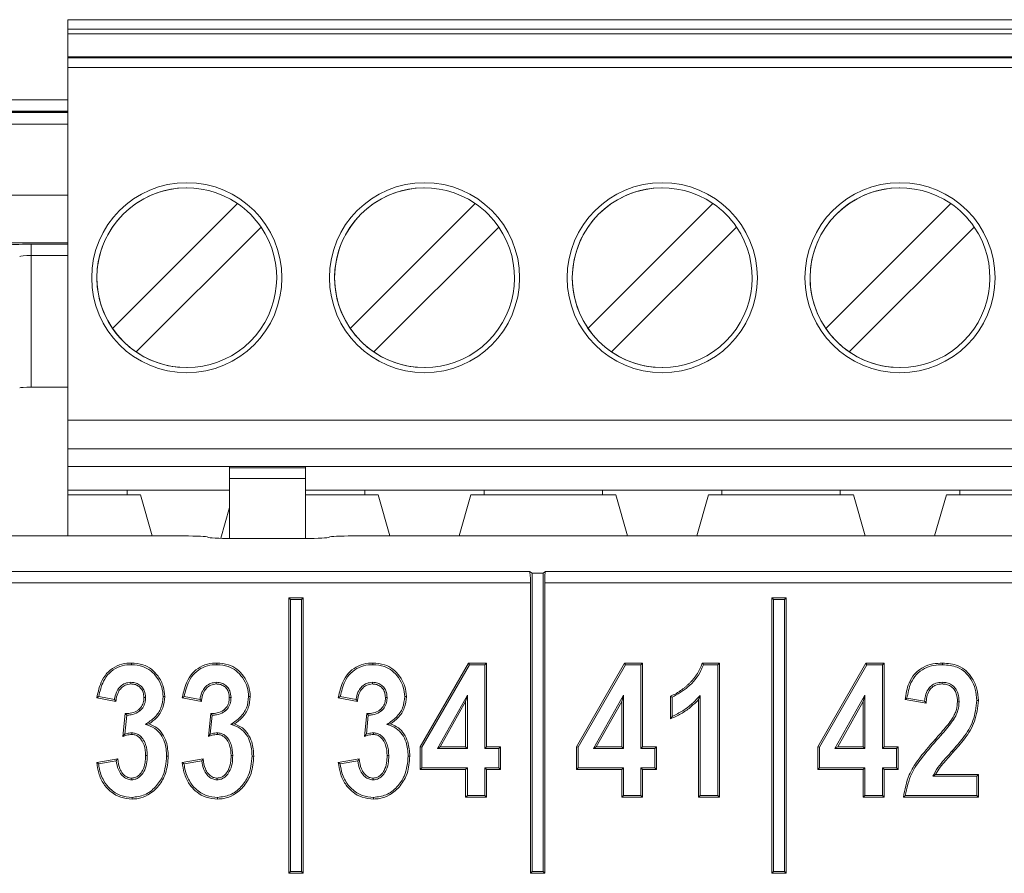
# Model space of a CAD drawing. Header units: millimetres. Extents: x 0 to 2100, y 0 to 1485.
# Tile 58 of 118: x 434 to 460, y 1248 to 1270. Entities that reach past the tile are written whole.
import ezdxf

# ---------------------------------------------------------------- set-up
doc = ezdxf.new("R2010")
doc.units = ezdxf.units.MM
doc.header["$LTSCALE"] = 5

msp = doc.modelspace()

# ---------------------------------------------------------------- linework, layer by layer
at = {"color": 7, "linetype": 'Continuous', "lineweight": 15}
for p, q in [((435.361, 1270.176), (435.361, 1258.888)), ((435.361, 1270.176), (435.361, 1270.176)), ((435.361, 1270.176), (479.111, 1270.176)), ((435.361, 1269.926), (435.361, 1269.801)), ((435.361, 1269.926), (479.111, 1269.926)), ((435.361, 1268.775), (435.361, 1269.801)), ((479.111, 1269.801), (435.361, 1269.801)), ((435.361, 1268.775), (435.361, 1269.201)), ((435.361, 1269.201), (435.361, 1269.17)), ((435.361, 1269.201), (479.111, 1269.201)), ((479.111, 1269.17), (435.361, 1269.17)), ((435.361, 1259.638), (435.361, 1268.921)), ((479.111, 1268.921), (435.361, 1268.921)), ((435.361, 1267.771), (414.548, 1267.771)), ((438.486, 1265.753), (438.486, 1265.753)), ((444.736, 1265.753), (444.736, 1265.753)), ((450.986, 1265.753), (450.986, 1265.753)), ((457.236, 1265.753), (457.236, 1265.753)), ((436.533, 1262.055), (439.819, 1265.341)), ((442.783, 1262.055), (446.069, 1265.341)), ((449.033, 1262.055), (452.319, 1265.341)), ((455.283, 1262.055), (458.569, 1265.341)), ((440.438, 1264.722), (437.152, 1261.436)), ((446.688, 1264.722), (443.402, 1261.436)), ((452.938, 1264.722), (449.652, 1261.436)), ((459.188, 1264.722), (455.902, 1261.436)), ((434.393, 1264.272), (434.393, 1263.972)), ((434.393, 1263.972), (434.393, 1260.507)), ((436.533, 1262.055), (436.533, 1262.055)), ((442.783, 1262.055), (442.783, 1262.055)), ((449.033, 1262.055), (449.033, 1262.055)), ((455.283, 1262.055), (455.283, 1262.055)), ((437.152, 1261.436), (437.152, 1261.436)), ((443.402, 1261.436), (443.402, 1261.436)), ((449.652, 1261.436), (449.652, 1261.436)), ((455.902, 1261.436), (455.902, 1261.436)), ((438.486, 1261.024), (438.486, 1261.024)), ((444.736, 1261.024), (444.736, 1261.024)), ((450.986, 1261.024), (450.986, 1261.024)), ((457.236, 1261.024), (457.236, 1261.024)), ((434.393, 1260.507), (435.361, 1260.507)), ((435.361, 1259.638), (435.361, 1258.888)), ((435.361, 1259.638), (479.111, 1259.638)), ((479.111, 1258.888), (435.361, 1258.888)), ((435.361, 1258.888), (435.361, 1258.888)), ((435.361, 1258.888), (435.361, 1258.426)), ((435.361, 1257.801), (435.361, 1258.888)), ((435.361, 1258.888), (435.361, 1258.888)), ((435.361, 1258.426), (435.361, 1258.426)), ((435.361, 1258.426), (435.361, 1257.801)), ((439.611, 1258.426), (435.361, 1258.426)), ((439.611, 1258.426), (441.611, 1258.426)), ((439.611, 1258.386), (439.611, 1258.426)), ((439.611, 1258.386), (439.611, 1258.104)), ((439.611, 1258.386), (441.611, 1258.386)), ((441.611, 1258.426), (457.236, 1258.426)), ((441.611, 1258.426), (441.611, 1258.386)), ((457.236, 1258.426), (472.861, 1258.426)), ((439.611, 1256.53), (439.611, 1258.104)), ((441.611, 1258.104), (439.611, 1258.104)), ((439.611, 1258.035), (439.611, 1256.53)), ((441.611, 1256.53), (441.611, 1258.104)), ((435.361, 1257.676), (435.361, 1257.801)), ((435.361, 1257.801), (435.361, 1257.676)), ((435.361, 1257.801), (435.361, 1257.801)), ((436.917, 1257.801), (435.361, 1257.801)), ((439.611, 1257.801), (436.917, 1257.801)), ((436.917, 1257.676), (436.917, 1257.801)), ((443.167, 1257.801), (441.611, 1257.801)), ((446.305, 1257.801), (443.167, 1257.801)), ((443.167, 1257.801), (443.167, 1257.676)), ((446.305, 1257.801), (449.417, 1257.801)), ((446.305, 1257.676), (446.305, 1257.801)), ((452.555, 1257.801), (449.417, 1257.801)), ((449.417, 1257.801), (449.417, 1257.676)), ((452.555, 1257.801), (455.667, 1257.801)), ((452.555, 1257.676), (452.555, 1257.801)), ((458.805, 1257.801), (455.667, 1257.801)), ((455.667, 1257.801), (455.667, 1257.676)), ((458.805, 1257.801), (461.917, 1257.801)), ((458.805, 1257.676), (458.805, 1257.801)), ((435.361, 1257.676), (435.361, 1256.596)), ((437.267, 1257.676), (435.361, 1257.676)), ((435.361, 1256.596), (435.361, 1257.676)), ((435.361, 1257.676), (435.361, 1257.676)), ((437.574, 1256.596), (437.267, 1257.676)), ((441.611, 1257.676), (443.517, 1257.676)), ((443.517, 1257.676), (443.824, 1256.596)), ((445.647, 1256.596), (445.955, 1257.676)), ((445.647, 1256.596), (445.955, 1257.676)), ((445.955, 1257.676), (449.767, 1257.676)), ((445.955, 1257.676), (445.955, 1257.676)), ((449.767, 1257.676), (450.074, 1256.596)), ((451.897, 1256.596), (452.205, 1257.676)), ((451.897, 1256.596), (452.205, 1257.676)), ((452.205, 1257.676), (456.017, 1257.676)), ((452.205, 1257.676), (452.205, 1257.676)), ((456.017, 1257.676), (456.324, 1256.596)), ((458.147, 1256.596), (458.455, 1257.676)), ((458.147, 1256.596), (458.455, 1257.676)), ((458.455, 1257.676), (462.267, 1257.676)), ((458.455, 1257.676), (458.455, 1257.676)), ((439.379, 1256.534), (439.611, 1257.347)), ((439.379, 1256.534), (439.611, 1257.347)), ((433.622, 1256.596), (438.413, 1256.596)), ((439.037, 1256.565), (439.04, 1256.561)), ((439.664, 1256.53), (441.603, 1256.53)), ((442.227, 1256.561), (442.231, 1256.565)), ((442.855, 1256.596), (471.613, 1256.596)), ((432.687, 1255.661), (447.496, 1255.661)), ((447.496, 1255.661), (447.565, 1255.62)), ((447.565, 1255.62), (447.565, 1247.765)), ((447.565, 1255.62), (447.852, 1255.62)), ((447.921, 1255.661), (447.852, 1255.62)), ((447.852, 1247.765), (447.852, 1255.62)), ((447.921, 1255.661), (466.546, 1255.661)), ((447.521, 1255.361), (432.687, 1255.361)), ((447.521, 1255.361), (447.521, 1247.721)), ((447.896, 1247.721), (447.896, 1255.361)), ((466.571, 1255.361), (447.896, 1255.361)), ((441.215, 1254.927), (441.171, 1254.971)), ((441.171, 1254.971), (441.171, 1247.721)), ((441.546, 1254.971), (441.171, 1254.971)), ((441.215, 1254.927), (441.215, 1247.765)), ((441.502, 1254.927), (441.215, 1254.927)), ((441.502, 1254.927), (441.546, 1254.971)), ((441.502, 1247.765), (441.502, 1254.927)), ((441.546, 1247.721), (441.546, 1254.971)), ((453.915, 1254.927), (453.871, 1254.971)), ((453.871, 1254.971), (453.871, 1247.721)), ((454.246, 1254.971), (453.871, 1254.971)), ((453.915, 1254.927), (453.915, 1247.765)), ((454.202, 1254.927), (453.915, 1254.927)), ((454.202, 1254.927), (454.246, 1254.971)), ((454.202, 1247.765), (454.202, 1254.927)), ((454.246, 1247.721), (454.246, 1254.971)), ((444.625, 1251.049), (445.89, 1253.252)), ((444.669, 1251.037), (445.915, 1253.208)), ((445.915, 1253.208), (445.89, 1253.252)), ((445.89, 1253.252), (446.368, 1253.252)), ((445.915, 1253.208), (446.324, 1253.208)), ((446.324, 1253.208), (446.368, 1253.252)), ((446.324, 1253.208), (446.324, 1251.007)), ((446.368, 1253.252), (446.368, 1251.051)), ((448.728, 1251.049), (449.992, 1253.252)), ((448.772, 1251.037), (450.018, 1253.208)), ((450.018, 1253.208), (449.992, 1253.252)), ((449.992, 1253.252), (450.471, 1253.252)), ((450.018, 1253.208), (450.427, 1253.208)), ((450.427, 1253.208), (450.471, 1253.252)), ((450.427, 1253.208), (450.427, 1251.007)), ((450.471, 1253.252), (450.471, 1251.051)), ((452.037, 1253.252), (452.489, 1253.252)), ((452.068, 1253.208), (452.445, 1253.208)), ((452.445, 1253.208), (452.489, 1253.252)), ((452.445, 1253.208), (452.445, 1249.765)), ((452.489, 1253.252), (452.489, 1249.721)), ((455.078, 1251.049), (456.342, 1253.252)), ((455.122, 1251.037), (456.368, 1253.208)), ((456.368, 1253.208), (456.342, 1253.252)), ((456.342, 1253.252), (456.821, 1253.252)), ((456.368, 1253.208), (456.777, 1253.208)), ((456.777, 1253.208), (456.821, 1253.252)), ((456.777, 1253.208), (456.777, 1251.007)), ((456.821, 1253.252), (456.821, 1251.051)), ((437.015, 1252.746), (437.016, 1252.702)), ((439.263, 1252.746), (439.263, 1252.702)), ((443.365, 1252.746), (443.366, 1252.702)), ((458.346, 1252.746), (458.346, 1252.702)), ((436.624, 1252.243), (436.12, 1252.335)), ((436.587, 1252.295), (436.171, 1252.37)), ((437.402, 1252.342), (437.358, 1252.342)), ((438.872, 1252.243), (438.367, 1252.335)), ((438.834, 1252.295), (438.418, 1252.37)), ((439.649, 1252.342), (439.605, 1252.342)), ((442.974, 1252.243), (442.47, 1252.335)), ((442.937, 1252.295), (442.521, 1252.37)), ((443.752, 1252.342), (443.708, 1252.342)), ((445.862, 1252.403), (445.074, 1251.007)), ((445.862, 1252.403), (445.818, 1252.237)), ((445.862, 1251.007), (445.862, 1252.403)), ((449.964, 1252.403), (449.177, 1251.007)), ((449.964, 1252.403), (449.921, 1252.237)), ((449.964, 1251.007), (449.964, 1252.403)), ((451.205, 1251.785), (451.205, 1252.381)), ((451.249, 1251.85), (451.249, 1252.352)), ((451.982, 1252.398), (451.939, 1252.289)), ((451.982, 1249.765), (451.982, 1252.398)), ((456.314, 1252.403), (455.527, 1251.007)), ((456.314, 1252.403), (456.271, 1252.237)), ((456.314, 1251.007), (456.314, 1252.403)), ((457.883, 1252.248), (457.42, 1252.325)), ((445.818, 1252.237), (445.149, 1251.051)), ((445.818, 1251.051), (445.818, 1252.237)), ((449.921, 1252.237), (449.252, 1251.051)), ((449.921, 1251.051), (449.921, 1252.237)), ((451.939, 1249.721), (451.939, 1252.289)), ((456.271, 1252.237), (455.602, 1251.051)), ((456.271, 1251.051), (456.271, 1252.237)), ((457.922, 1252.197), (457.371, 1252.289)), ((458.791, 1252.235), (458.747, 1252.235)), ((436.808, 1251.321), (436.868, 1251.922)), ((436.858, 1251.384), (436.908, 1251.879)), ((437.256, 1251.995), (437.228, 1252.029)), ((439.055, 1251.321), (439.115, 1251.922)), ((439.105, 1251.384), (439.155, 1251.879)), ((439.503, 1251.995), (439.475, 1252.029)), ((443.158, 1251.321), (443.218, 1251.922)), ((443.208, 1251.384), (443.258, 1251.879)), ((443.606, 1251.995), (443.578, 1252.029)), ((458.657, 1251.783), (458.619, 1251.805)), ((437.397, 1251.637), (437.496, 1251.652)), ((439.645, 1251.637), (439.743, 1251.652)), ((443.747, 1251.637), (443.846, 1251.652)), ((437.044, 1251.416), (437.043, 1251.372)), ((439.291, 1251.416), (439.29, 1251.372)), ((443.394, 1251.416), (443.393, 1251.372)), ((444.669, 1251.037), (444.625, 1251.049)), ((444.625, 1250.455), (444.625, 1251.049)), ((444.669, 1250.498), (444.669, 1251.037)), ((445.074, 1251.007), (445.149, 1251.051)), ((445.074, 1251.007), (445.862, 1251.007)), ((445.149, 1251.051), (445.818, 1251.051)), ((445.862, 1251.007), (445.818, 1251.051)), ((446.324, 1251.007), (446.368, 1251.051)), ((446.324, 1251.007), (446.691, 1251.007)), ((446.368, 1251.051), (446.735, 1251.051)), ((446.691, 1251.007), (446.735, 1251.051)), ((446.691, 1251.007), (446.691, 1250.498)), ((446.735, 1251.051), (446.735, 1250.455)), ((448.772, 1251.037), (448.728, 1251.049)), ((448.728, 1250.455), (448.728, 1251.049)), ((448.772, 1250.498), (448.772, 1251.037)), ((449.177, 1251.007), (449.252, 1251.051)), ((449.177, 1251.007), (449.964, 1251.007)), ((449.252, 1251.051), (449.921, 1251.051)), ((449.964, 1251.007), (449.921, 1251.051)), ((450.427, 1251.007), (450.471, 1251.051)), ((450.427, 1251.007), (450.794, 1251.007)), ((450.471, 1251.051), (450.838, 1251.051)), ((450.794, 1251.007), (450.838, 1251.051)), ((450.794, 1251.007), (450.794, 1250.498)), ((450.838, 1251.051), (450.838, 1250.455)), ((455.122, 1251.037), (455.078, 1251.049)), ((455.078, 1250.455), (455.078, 1251.049)), ((455.122, 1250.498), (455.122, 1251.037)), ((455.527, 1251.007), (455.602, 1251.051)), ((455.527, 1251.007), (456.314, 1251.007)), ((455.602, 1251.051), (456.271, 1251.051)), ((456.314, 1251.007), (456.271, 1251.051)), ((456.777, 1251.007), (456.821, 1251.051)), ((456.777, 1251.007), (457.144, 1251.007)), ((456.821, 1251.051), (457.188, 1251.051)), ((457.144, 1251.007), (457.188, 1251.051)), ((457.144, 1251.007), (457.144, 1250.498)), ((457.188, 1251.051), (457.188, 1250.455)), ((458.191, 1251.212), (458.158, 1251.241)), ((437.448, 1250.818), (437.404, 1250.818)), ((439.695, 1250.818), (439.651, 1250.818)), ((443.798, 1250.818), (443.754, 1250.818)), ((458.601, 1250.935), (458.634, 1250.906)), ((436.12, 1250.638), (436.67, 1250.73)), ((436.168, 1250.602), (436.632, 1250.679)), ((438.367, 1250.638), (438.918, 1250.73)), ((438.415, 1250.602), (438.879, 1250.679)), ((442.47, 1250.638), (443.02, 1250.73)), ((442.518, 1250.602), (442.982, 1250.679)), ((444.669, 1250.498), (444.625, 1250.455)), ((445.862, 1250.498), (444.669, 1250.498)), ((445.862, 1250.498), (445.818, 1250.455)), ((445.862, 1249.765), (445.862, 1250.498)), ((446.324, 1250.498), (446.324, 1249.765)), ((446.324, 1250.498), (446.368, 1250.455)), ((446.691, 1250.498), (446.324, 1250.498)), ((446.691, 1250.498), (446.735, 1250.455)), ((448.772, 1250.498), (448.728, 1250.455)), ((449.964, 1250.498), (448.772, 1250.498)), ((449.964, 1250.498), (449.921, 1250.455)), ((449.964, 1249.765), (449.964, 1250.498)), ((450.427, 1250.498), (450.471, 1250.455)), ((450.794, 1250.498), (450.427, 1250.498)), ((450.427, 1250.498), (450.427, 1249.765)), ((450.794, 1250.498), (450.838, 1250.455)), ((455.122, 1250.498), (455.078, 1250.455)), ((456.314, 1250.498), (455.122, 1250.498)), ((456.314, 1250.498), (456.271, 1250.455)), ((456.314, 1249.765), (456.314, 1250.498)), ((456.777, 1250.498), (456.777, 1249.765)), ((456.777, 1250.498), (456.821, 1250.455)), ((457.144, 1250.498), (456.777, 1250.498)), ((457.144, 1250.498), (457.188, 1250.455)), ((445.818, 1250.455), (444.625, 1250.455)), ((445.818, 1249.721), (445.818, 1250.455)), ((446.368, 1250.455), (446.368, 1249.721)), ((446.735, 1250.455), (446.368, 1250.455)), ((449.921, 1250.455), (448.728, 1250.455)), ((449.921, 1249.721), (449.921, 1250.455)), ((450.838, 1250.455), (450.471, 1250.455)), ((450.471, 1250.455), (450.471, 1249.721)), ((456.271, 1250.455), (455.078, 1250.455)), ((456.271, 1249.721), (456.271, 1250.455)), ((456.821, 1250.455), (456.821, 1249.721)), ((457.188, 1250.455), (456.821, 1250.455)), ((458.099, 1250.273), (458.172, 1250.317)), ((458.099, 1250.273), (459.254, 1250.273)), ((458.172, 1250.317), (459.298, 1250.317)), ((459.254, 1250.273), (459.298, 1250.317)), ((459.254, 1250.273), (459.254, 1249.765)), ((459.298, 1250.317), (459.298, 1249.721)), ((437.039, 1250.181), (437.039, 1250.225)), ((439.286, 1250.181), (439.286, 1250.225)), ((443.389, 1250.181), (443.389, 1250.225)), ((445.862, 1249.765), (445.818, 1249.721)), ((446.368, 1249.721), (445.818, 1249.721)), ((446.324, 1249.765), (445.862, 1249.765)), ((446.324, 1249.765), (446.368, 1249.721)), ((449.964, 1249.765), (449.921, 1249.721)), ((450.471, 1249.721), (449.921, 1249.721)), ((450.427, 1249.765), (449.964, 1249.765)), ((450.427, 1249.765), (450.471, 1249.721)), ((451.982, 1249.765), (451.939, 1249.721)), ((452.489, 1249.721), (451.939, 1249.721)), ((452.445, 1249.765), (451.982, 1249.765)), ((452.445, 1249.765), (452.489, 1249.721)), ((456.314, 1249.765), (456.271, 1249.721)), ((456.821, 1249.721), (456.271, 1249.721)), ((456.777, 1249.765), (456.314, 1249.765)), ((456.777, 1249.765), (456.821, 1249.721)), ((459.298, 1249.721), (457.325, 1249.721)), ((459.254, 1249.765), (457.375, 1249.765)), ((459.254, 1249.765), (459.298, 1249.721)), ((441.215, 1247.765), (441.171, 1247.721)), ((441.171, 1247.721), (441.546, 1247.721)), ((441.215, 1247.765), (441.502, 1247.765)), ((441.502, 1247.765), (441.546, 1247.721)), ((447.565, 1247.765), (447.521, 1247.721)), ((447.521, 1247.721), (447.896, 1247.721)), ((447.565, 1247.765), (447.852, 1247.765)), ((447.852, 1247.765), (447.896, 1247.721)), ((453.915, 1247.765), (453.871, 1247.721)), ((453.871, 1247.721), (454.246, 1247.721)), ((453.915, 1247.765), (454.202, 1247.765)), ((454.202, 1247.765), (454.246, 1247.721))]:
    msp.add_line(p, q, dxfattribs=at)
at = {"color": 8, "linetype": 'Continuous', "lineweight": 15}
for p, q in [((414.548, 1268.068), (435.361, 1268.068)), ((435.361, 1267.743), (414.548, 1267.743)), ((414.548, 1267.733), (435.361, 1267.733)), ((435.361, 1267.431), (414.548, 1267.431)), ((423.119, 1265.563), (435.361, 1265.563)), ((435.361, 1264.303), (423.057, 1264.303)), ((434.393, 1264.272), (435.361, 1264.272)), ((435.361, 1263.972), (434.393, 1263.972))]:
    msp.add_line(p, q, dxfattribs=at)
at = {"color": 7, "linetype": 'Continuous', "lineweight": 15, "flags": 128}
for points in [[(435.361, 1270.176), (435.361, 1270.171), (435.361, 1270.157), (435.361, 1270.134), (435.361, 1270.103), (435.361, 1270.065), (435.361, 1270.022), (435.361, 1269.975), (435.361, 1269.926)], [(435.361, 1269.17), (435.361, 1269.164), (435.361, 1269.148), (435.361, 1269.125), (435.361, 1269.094), (435.361, 1269.056), (435.361, 1269.014), (435.361, 1268.968), (435.361, 1268.921)], [(439.611, 1258.035), (439.611, 1258.11), (439.611, 1258.183), (439.611, 1258.251), (439.611, 1258.31), (439.611, 1258.359), (439.611, 1258.396), (439.611, 1258.418), (439.611, 1258.426)], [(441.611, 1258.104), (441.611, 1258.155), (441.611, 1258.202), (441.611, 1258.246), (441.611, 1258.286), (441.611, 1258.32), (441.611, 1258.349), (441.611, 1258.371), (441.611, 1258.386)], [(437.031, 1253.208), (437.031, 1253.222), (437.031, 1253.235), (437.031, 1253.252)], [(439.279, 1253.208), (439.279, 1253.222), (439.279, 1253.235), (439.279, 1253.252)], [(443.381, 1253.208), (443.381, 1253.222), (443.381, 1253.235), (443.381, 1253.252)], [(458.358, 1253.208), (458.358, 1253.222), (458.358, 1253.235), (458.358, 1253.252)], [(437.865, 1252.373), (437.878, 1252.373), (437.891, 1252.373), (437.909, 1252.373)], [(440.112, 1252.373), (440.125, 1252.373), (440.138, 1252.373), (440.156, 1252.373)], [(444.215, 1252.373), (444.228, 1252.373), (444.241, 1252.373), (444.259, 1252.373)], [(451.249, 1252.352), (451.227, 1252.367), (451.205, 1252.381)], [(459.254, 1252.27), (459.267, 1252.27), (459.28, 1252.27), (459.298, 1252.27)], [(437.957, 1250.804), (437.978, 1250.804), (438, 1250.804)], [(440.204, 1250.804), (440.226, 1250.804), (440.248, 1250.804)], [(444.307, 1250.804), (444.328, 1250.804), (444.35, 1250.804)], [(437.049, 1249.719), (437.049, 1249.706), (437.049, 1249.692), (437.049, 1249.675)], [(439.297, 1249.719), (439.297, 1249.706), (439.297, 1249.692), (439.297, 1249.675)], [(443.399, 1249.719), (443.399, 1249.706), (443.399, 1249.692), (443.399, 1249.675)]]:
    msp.add_lwpolyline(points, dxfattribs=at)
at = {"color": 7, "linetype": 'Continuous', "lineweight": 15}
for centre in [(438.486, 1263.388), (444.736, 1263.388), (450.986, 1263.388), (457.236, 1263.388)]:
    msp.add_circle(centre, 2.5, dxfattribs=at)
for centre, radius, start, end in [((438.486, 1263.388), 2.5, 360, 90), ((444.736, 1263.388), 2.5, 270, 90), ((450.986, 1263.388), 2.5, 270, 90), ((457.236, 1263.388), 2.5, 270, 90), ((438.486, 1263.388), 2.364, 90, 180), ((438.486, 1263.388), 2.364, 55.6634, 214.3366), ((444.736, 1263.388), 2.364, 55.6634, 214.3366), ((444.736, 1263.388), 2.364, 90, 270), ((450.986, 1263.388), 2.364, 90, 270), ((450.986, 1263.388), 2.364, 55.6634, 214.3366), ((457.236, 1263.388), 2.364, 90, 270), ((457.236, 1263.388), 2.364, 55.6634, 214.3366), ((438.486, 1263.388), 2.364, 34.3365, 55.6634), ((444.736, 1263.388), 2.364, 34.3365, 55.6634), ((450.986, 1263.388), 2.364, 34.3365, 55.6634), ((457.236, 1263.388), 2.364, 34.3365, 55.6634), ((438.486, 1263.388), 2.364, 235.6634, 34.3366), ((444.736, 1263.388), 2.364, 235.6634, 34.3366), ((450.986, 1263.388), 2.364, 235.6634, 34.3366), ((457.236, 1263.388), 2.364, 235.6634, 34.3366), ((438.486, 1263.388), 2.364, 180, 270), ((438.486, 1263.388), 2.5, 270, 360), ((438.486, 1263.388), 2.364, 214.3365, 235.6634), ((444.736, 1263.388), 2.364, 214.3365, 235.6634), ((450.986, 1263.388), 2.364, 214.3365, 235.6634), ((457.236, 1263.388), 2.364, 214.3365, 235.6634)]:
    msp.add_arc(centre, radius, start, end, dxfattribs=at)
for centre, major_axis, ratio, start_param, end_param in [((434.393, 1264.24), (0.6, 0), 0.052408, 1.570796, 3.089233), ((434.393, 1263.941), (0.3, 0), 0.104816, 1.570796, 3.089233), ((434.393, 1260.491), (0.3, 0), 0.052408, 1.570796, 3.089233), ((438.413, 1256.563), (0.625, 0), 0.052408, 0.05236, 1.570796), ((439.664, 1256.563), (0.625, 0), 0.052408, 3.193953, 4.712389), ((441.603, 1256.563), (0.625, 0), 0.052408, 4.712389, 6.230825), ((442.855, 1256.563), (0.625, 0), 0.052408, 1.570796, 3.089233), ((447.495, 1255.361), (0, 0.3), 0.087489, 4.712389, 6.230825), ((447.922, 1255.361), (0, 0.3), 0.087489, 0.05236, 1.570796)]:
    msp.add_ellipse(centre, major_axis=major_axis, ratio=ratio, start_param=start_param, end_param=end_param, dxfattribs=at)
for points, knots in [([(436.12, 1252.335), (436.155, 1252.496), (436.21, 1252.748), (436.415, 1253.037), (436.646, 1253.191), (436.864, 1253.247), (436.992, 1253.251), (437.031, 1253.252)], [0, 0, 0, 0, 0.343297, 0.536304, 0.730119, 0.916333, 1, 1, 1, 1]), ([(436.171, 1252.37), (436.204, 1252.509), (436.256, 1252.733), (436.439, 1252.999), (436.658, 1253.148), (436.867, 1253.203), (436.991, 1253.207), (437.031, 1253.208)], [0, 0, 0, 0, 0.320083, 0.518706, 0.718316, 0.907702, 1, 1, 1, 1]), ([(437.031, 1253.252), (437.133, 1253.245), (437.321, 1253.231), (437.565, 1253.099), (437.748, 1252.899), (437.884, 1252.653), (437.901, 1252.463), (437.909, 1252.373)], [0, 0, 0, 0, 0.220184, 0.404554, 0.588461, 0.805131, 1, 1, 1, 1]), ([(437.031, 1253.208), (437.134, 1253.201), (437.316, 1253.187), (437.548, 1253.055), (437.718, 1252.865), (437.843, 1252.633), (437.858, 1252.455), (437.865, 1252.373)], [0, 0, 0, 0, 0.231957, 0.413399, 0.594266, 0.81341, 1, 1, 1, 1]), ([(438.367, 1252.335), (438.402, 1252.496), (438.457, 1252.748), (438.662, 1253.037), (438.894, 1253.191), (439.111, 1253.247), (439.239, 1253.251), (439.279, 1253.252)], [0, 0, 0, 0, 0.343297, 0.536304, 0.730119, 0.916333, 1, 1, 1, 1]), ([(438.418, 1252.37), (438.451, 1252.509), (438.503, 1252.733), (438.686, 1252.999), (438.905, 1253.148), (439.114, 1253.203), (439.238, 1253.207), (439.279, 1253.208)], [0, 0, 0, 0, 0.320083, 0.518706, 0.718316, 0.907702, 1, 1, 1, 1]), ([(439.279, 1253.252), (439.381, 1253.245), (439.568, 1253.231), (439.813, 1253.099), (439.996, 1252.899), (440.131, 1252.653), (440.148, 1252.463), (440.156, 1252.373)], [0, 0, 0, 0, 0.220184, 0.404554, 0.588461, 0.805131, 1, 1, 1, 1]), ([(439.279, 1253.208), (439.381, 1253.201), (439.563, 1253.187), (439.795, 1253.055), (439.965, 1252.865), (440.09, 1252.633), (440.105, 1252.455), (440.112, 1252.373)], [0, 0, 0, 0, 0.231957, 0.413399, 0.594266, 0.81341, 1, 1, 1, 1]), ([(442.47, 1252.335), (442.505, 1252.496), (442.56, 1252.748), (442.765, 1253.037), (442.996, 1253.191), (443.214, 1253.247), (443.342, 1253.251), (443.381, 1253.252)], [0, 0, 0, 0, 0.343297, 0.536304, 0.730119, 0.916333, 1, 1, 1, 1]), ([(442.521, 1252.37), (442.554, 1252.509), (442.606, 1252.733), (442.789, 1252.999), (443.008, 1253.148), (443.217, 1253.203), (443.341, 1253.207), (443.381, 1253.208)], [0, 0, 0, 0, 0.320083, 0.518706, 0.718316, 0.907702, 1, 1, 1, 1]), ([(443.381, 1253.252), (443.483, 1253.245), (443.671, 1253.231), (443.915, 1253.099), (444.098, 1252.899), (444.234, 1252.653), (444.251, 1252.463), (444.259, 1252.373)], [0, 0, 0, 0, 0.220184, 0.404554, 0.588461, 0.805131, 1, 1, 1, 1]), ([(443.381, 1253.208), (443.484, 1253.201), (443.666, 1253.187), (443.898, 1253.055), (444.068, 1252.865), (444.193, 1252.633), (444.208, 1252.455), (444.215, 1252.373)], [0, 0, 0, 0, 0.231957, 0.413399, 0.594266, 0.81341, 1, 1, 1, 1]), ([(451.205, 1252.381), (451.251, 1252.401), (451.319, 1252.432), (451.406, 1252.483), (451.468, 1252.526), (451.529, 1252.57), (451.588, 1252.617), (451.645, 1252.667), (451.7, 1252.718), (451.753, 1252.771), (451.803, 1252.828), (451.85, 1252.887), (451.893, 1252.949), (451.932, 1253.013), (451.968, 1253.079), (452.005, 1253.159), (452.025, 1253.217), (452.037, 1253.252)], [0, 0, 0, 0, 0.121424, 0.182146, 0.242858, 0.303558, 0.364257, 0.424957, 0.485656, 0.546361, 0.607072, 0.667786, 0.728501, 0.789218, 0.849933, 0.910654, 1, 1, 1, 1]), ([(451.249, 1252.352), (451.391, 1252.435), (451.694, 1252.609), (451.961, 1252.934), (452.048, 1253.157), (452.068, 1253.208)], [0, 0, 0, 0, 0.4070049, 0.8636203, 1, 1, 1, 1]), ([(452.068, 1253.208), (452.063, 1253.216), (452.053, 1253.23), (452.042, 1253.245), (452.037, 1253.252)], [0, 0, 0, 0, 0.5, 1, 1, 1, 1]), ([(457.371, 1252.289), (457.394, 1252.437), (457.432, 1252.678), (457.609, 1252.974), (457.833, 1253.148), (458.093, 1253.24), (458.271, 1253.248), (458.358, 1253.252)], [0, 0, 0, 0, 0.288337, 0.471413, 0.655432, 0.830238, 1, 1, 1, 1]), ([(457.42, 1252.325), (457.444, 1252.464), (457.484, 1252.689), (457.658, 1252.961), (457.874, 1253.119), (458.117, 1253.198), (458.281, 1253.205), (458.358, 1253.208)], [0, 0, 0, 0, 0.290509, 0.474147, 0.658488, 0.838535, 1, 1, 1, 1]), ([(458.358, 1253.252), (458.497, 1253.241), (458.722, 1253.224), (458.989, 1253.054), (459.155, 1252.836), (459.276, 1252.572), (459.291, 1252.37), (459.298, 1252.27)], [0, 0, 0, 0, 0.270122, 0.43742, 0.604347, 0.804237, 1, 1, 1, 1]), ([(458.358, 1253.208), (458.49, 1253.198), (458.702, 1253.182), (458.956, 1253.024), (459.113, 1252.819), (459.233, 1252.566), (459.247, 1252.37), (459.254, 1252.27)], [0, 0, 0, 0, 0.267375, 0.432949, 0.598208, 0.795377, 1, 1, 1, 1]), ([(437.015, 1252.746), (436.965, 1252.74), (436.863, 1252.729), (436.739, 1252.642), (436.641, 1252.514), (436.601, 1252.391), (436.589, 1252.311), (436.587, 1252.295)], [0, 0, 0, 0, 0.221935, 0.443415, 0.644984, 0.925206, 1, 1, 1, 1]), ([(437.016, 1252.702), (436.965, 1252.696), (436.869, 1252.684), (436.758, 1252.597), (436.672, 1252.477), (436.637, 1252.352), (436.627, 1252.267), (436.624, 1252.243)], [0, 0, 0, 0, 0.228423, 0.425992, 0.615038, 0.890215, 1, 1, 1, 1]), ([(437.402, 1252.342), (437.397, 1252.405), (437.388, 1252.507), (437.31, 1252.629), (437.214, 1252.705), (437.11, 1252.742), (437.042, 1252.745), (437.015, 1252.746)], [0, 0, 0, 0, 0.295054, 0.484556, 0.673626, 0.874113, 1, 1, 1, 1]), ([(437.358, 1252.342), (437.355, 1252.389), (437.35, 1252.471), (437.295, 1252.579), (437.213, 1252.653), (437.116, 1252.697), (437.047, 1252.7), (437.016, 1252.702)], [0, 0, 0, 0, 0.248126, 0.440802, 0.633837, 0.830577, 1, 1, 1, 1]), ([(439.263, 1252.746), (439.212, 1252.74), (439.11, 1252.729), (438.986, 1252.642), (438.888, 1252.514), (438.848, 1252.391), (438.837, 1252.311), (438.834, 1252.295)], [0, 0, 0, 0, 0.221935, 0.443415, 0.644984, 0.925206, 1, 1, 1, 1]), ([(439.263, 1252.702), (439.212, 1252.696), (439.116, 1252.684), (439.005, 1252.597), (438.919, 1252.477), (438.885, 1252.352), (438.875, 1252.267), (438.872, 1252.243)], [0, 0, 0, 0, 0.228423, 0.425992, 0.615038, 0.890215, 1, 1, 1, 1]), ([(439.649, 1252.342), (439.644, 1252.405), (439.635, 1252.507), (439.557, 1252.629), (439.461, 1252.705), (439.357, 1252.742), (439.289, 1252.745), (439.263, 1252.746)], [0, 0, 0, 0, 0.295054, 0.484556, 0.673626, 0.874113, 1, 1, 1, 1]), ([(439.605, 1252.342), (439.602, 1252.389), (439.597, 1252.471), (439.542, 1252.579), (439.46, 1252.653), (439.363, 1252.697), (439.295, 1252.7), (439.263, 1252.702)], [0, 0, 0, 0, 0.248126, 0.4408025, 0.6338369, 0.8305769, 1, 1, 1, 1]), ([(443.365, 1252.746), (443.315, 1252.74), (443.213, 1252.729), (443.089, 1252.642), (442.991, 1252.514), (442.951, 1252.391), (442.939, 1252.311), (442.937, 1252.295)], [0, 0, 0, 0, 0.221935, 0.443415, 0.644984, 0.925206, 1, 1, 1, 1]), ([(443.366, 1252.702), (443.315, 1252.696), (443.219, 1252.684), (443.108, 1252.597), (443.022, 1252.477), (442.987, 1252.352), (442.977, 1252.267), (442.974, 1252.243)], [0, 0, 0, 0, 0.228423, 0.425992, 0.615038, 0.890215, 1, 1, 1, 1]), ([(443.752, 1252.342), (443.747, 1252.405), (443.738, 1252.507), (443.66, 1252.629), (443.564, 1252.705), (443.46, 1252.742), (443.392, 1252.745), (443.365, 1252.746)], [0, 0, 0, 0, 0.295054, 0.484556, 0.673626, 0.874113, 1, 1, 1, 1]), ([(443.708, 1252.342), (443.705, 1252.389), (443.7, 1252.471), (443.645, 1252.579), (443.563, 1252.653), (443.466, 1252.697), (443.397, 1252.7), (443.366, 1252.702)], [0, 0, 0, 0, 0.248126, 0.440802, 0.633837, 0.830577, 1, 1, 1, 1]), ([(458.346, 1252.746), (458.289, 1252.742), (458.187, 1252.734), (458.058, 1252.662), (457.959, 1252.549), (457.903, 1252.404), (457.889, 1252.296), (457.883, 1252.248)], [0, 0, 0, 0, 0.223874, 0.397312, 0.570645, 0.80856, 1, 1, 1, 1]), ([(458.346, 1252.702), (458.288, 1252.697), (458.192, 1252.69), (458.075, 1252.618), (457.989, 1252.511), (457.938, 1252.365), (457.927, 1252.252), (457.922, 1252.197)], [0, 0, 0, 0, 0.229637, 0.385983, 0.542173, 0.776091, 1, 1, 1, 1]), ([(458.791, 1252.235), (458.786, 1252.31), (458.779, 1252.433), (458.702, 1252.587), (458.598, 1252.683), (458.473, 1252.739), (458.387, 1252.743), (458.346, 1252.746)], [0, 0, 0, 0, 0.291864, 0.477164, 0.663412, 0.837809, 1, 1, 1, 1]), ([(458.747, 1252.235), (458.743, 1252.307), (458.736, 1252.42), (458.665, 1252.562), (458.572, 1252.647), (458.461, 1252.696), (458.383, 1252.7), (458.346, 1252.702)], [0, 0, 0, 0, 0.304454, 0.485785, 0.66812, 0.839053, 1, 1, 1, 1]), ([(436.171, 1252.37), (436.163, 1252.364), (436.145, 1252.353), (436.128, 1252.341), (436.12, 1252.335)], [0, 0, 0, 0, 0.5, 1, 1, 1, 1]), ([(437.228, 1252.029), (437.261, 1252.065), (437.325, 1252.134), (437.355, 1252.25), (437.357, 1252.318), (437.358, 1252.342)], [0, 0, 0, 0, 0.415552, 0.793921, 1, 1, 1, 1]), ([(437.256, 1251.995), (437.29, 1252.031), (437.358, 1252.103), (437.397, 1252.231), (437.401, 1252.311), (437.402, 1252.342)], [0, 0, 0, 0, 0.373178, 0.762977, 1, 1, 1, 1]), ([(437.865, 1252.373), (437.855, 1252.271), (437.835, 1252.07), (437.652, 1251.811), (437.484, 1251.696), (437.397, 1251.637)], [0, 0, 0, 0, 0.334091, 0.654613, 1, 1, 1, 1]), ([(437.909, 1252.373), (437.899, 1252.271), (437.879, 1252.064), (437.713, 1251.813), (437.563, 1251.702), (437.496, 1251.652)], [0, 0, 0, 0, 0.351817, 0.711628, 1, 1, 1, 1]), ([(438.418, 1252.37), (438.41, 1252.364), (438.393, 1252.353), (438.376, 1252.341), (438.367, 1252.335)], [0, 0, 0, 0, 0.5, 1, 1, 1, 1]), ([(439.475, 1252.029), (439.508, 1252.065), (439.572, 1252.134), (439.602, 1252.25), (439.605, 1252.318), (439.605, 1252.342)], [0, 0, 0, 0, 0.415552, 0.793921, 1, 1, 1, 1]), ([(439.503, 1251.995), (439.537, 1252.031), (439.606, 1252.103), (439.645, 1252.231), (439.648, 1252.311), (439.649, 1252.342)], [0, 0, 0, 0, 0.373178, 0.762977, 1, 1, 1, 1]), ([(440.112, 1252.373), (440.102, 1252.271), (440.082, 1252.07), (439.9, 1251.811), (439.732, 1251.696), (439.645, 1251.637)], [0, 0, 0, 0, 0.334091, 0.654613, 1, 1, 1, 1]), ([(440.156, 1252.373), (440.146, 1252.271), (440.127, 1252.064), (439.96, 1251.813), (439.81, 1251.702), (439.743, 1251.652)], [0, 0, 0, 0, 0.351817, 0.711628, 1, 1, 1, 1]), ([(442.521, 1252.37), (442.513, 1252.364), (442.495, 1252.353), (442.478, 1252.341), (442.47, 1252.335)], [0, 0, 0, 0, 0.5, 1, 1, 1, 1]), ([(443.578, 1252.029), (443.611, 1252.065), (443.675, 1252.134), (443.705, 1252.25), (443.707, 1252.318), (443.708, 1252.342)], [0, 0, 0, 0, 0.415552, 0.793921, 1, 1, 1, 1]), ([(443.606, 1251.995), (443.64, 1252.031), (443.708, 1252.103), (443.747, 1252.231), (443.751, 1252.311), (443.752, 1252.342)], [0, 0, 0, 0, 0.373178, 0.762977, 1, 1, 1, 1]), ([(444.215, 1252.373), (444.205, 1252.271), (444.185, 1252.07), (444.002, 1251.811), (443.834, 1251.696), (443.747, 1251.637)], [0, 0, 0, 0, 0.334091, 0.654613, 1, 1, 1, 1]), ([(444.259, 1252.373), (444.249, 1252.271), (444.229, 1252.064), (444.063, 1251.813), (443.913, 1251.702), (443.846, 1251.652)], [0, 0, 0, 0, 0.351817, 0.711628, 1, 1, 1, 1]), ([(451.982, 1252.398), (451.914, 1252.325), (451.775, 1252.177), (451.53, 1251.987), (451.343, 1251.896), (451.249, 1251.85)], [0, 0, 0, 0, 0.3262914, 0.6584886, 1, 1, 1, 1]), ([(457.42, 1252.325), (457.412, 1252.319), (457.395, 1252.307), (457.379, 1252.295), (457.371, 1252.289)], [0, 0, 0, 0, 0.5, 1, 1, 1, 1]), ([(436.587, 1252.295), (436.593, 1252.286), (436.605, 1252.269), (436.618, 1252.252), (436.624, 1252.243)], [0, 0, 0, 0, 0.5, 1, 1, 1, 1]), ([(438.834, 1252.295), (438.84, 1252.286), (438.853, 1252.269), (438.865, 1252.252), (438.872, 1252.243)], [0, 0, 0, 0, 0.5, 1, 1, 1, 1]), ([(442.937, 1252.295), (442.943, 1252.286), (442.955, 1252.269), (442.968, 1252.252), (442.974, 1252.243)], [0, 0, 0, 0, 0.5, 1, 1, 1, 1]), ([(451.939, 1252.289), (451.867, 1252.218), (451.726, 1252.078), (451.479, 1251.906), (451.297, 1251.825), (451.205, 1251.785)], [0, 0, 0, 0, 0.3360462, 0.6640974, 1, 1, 1, 1]), ([(457.883, 1252.248), (457.887, 1252.243), (457.896, 1252.231), (457.909, 1252.214), (457.917, 1252.203), (457.922, 1252.197)], [0, 0, 0, 0, 0.334613, 0.667307, 1, 1, 1, 1]), ([(459.254, 1252.27), (459.234, 1252.088), (459.194, 1251.733), (458.918, 1251.293), (458.703, 1251.05), (458.601, 1250.935)], [0, 0, 0, 0, 0.357125, 0.696707, 1, 1, 1, 1]), ([(458.619, 1251.805), (458.639, 1251.841), (458.679, 1251.913), (458.732, 1252.056), (458.742, 1252.167), (458.747, 1252.235)], [0, 0, 0, 0, 0.272987, 0.546646, 1, 1, 1, 1]), ([(459.298, 1252.27), (459.277, 1252.082), (459.236, 1251.716), (458.954, 1251.267), (458.735, 1251.02), (458.634, 1250.906)], [0, 0, 0, 0, 0.361488, 0.703953, 1, 1, 1, 1]), ([(458.657, 1251.783), (458.677, 1251.819), (458.717, 1251.891), (458.774, 1252.041), (458.784, 1252.159), (458.791, 1252.235)], [0, 0, 0, 0, 0.259837, 0.520269, 1, 1, 1, 1]), ([(436.868, 1251.922), (436.912, 1251.923), (437.014, 1251.925), (437.14, 1251.964), (437.207, 1252.014), (437.228, 1252.029)], [0, 0, 0, 0, 0.341831, 0.800795, 1, 1, 1, 1]), ([(436.908, 1251.879), (436.903, 1251.884), (436.894, 1251.894), (436.881, 1251.909), (436.872, 1251.918), (436.868, 1251.922)], [0, 0, 0, 0, 0.368432, 0.684216, 1, 1, 1, 1]), ([(436.908, 1251.879), (436.946, 1251.881), (437.048, 1251.887), (437.169, 1251.931), (437.238, 1251.982), (437.256, 1251.995)], [0, 0, 0, 0, 0.307316, 0.824625, 1, 1, 1, 1]), ([(439.115, 1251.922), (439.159, 1251.923), (439.261, 1251.925), (439.387, 1251.964), (439.455, 1252.014), (439.475, 1252.029)], [0, 0, 0, 0, 0.341831, 0.800795, 1, 1, 1, 1]), ([(439.155, 1251.879), (439.15, 1251.884), (439.141, 1251.894), (439.128, 1251.909), (439.119, 1251.918), (439.115, 1251.922)], [0, 0, 0, 0, 0.368432, 0.684216, 1, 1, 1, 1]), ([(439.155, 1251.879), (439.193, 1251.881), (439.296, 1251.887), (439.417, 1251.931), (439.486, 1251.982), (439.503, 1251.995)], [0, 0, 0, 0, 0.307316, 0.824625, 1, 1, 1, 1]), ([(443.218, 1251.922), (443.262, 1251.923), (443.364, 1251.925), (443.49, 1251.964), (443.557, 1252.014), (443.578, 1252.029)], [0, 0, 0, 0, 0.341831, 0.800795, 1, 1, 1, 1]), ([(443.258, 1251.879), (443.253, 1251.884), (443.244, 1251.894), (443.231, 1251.909), (443.222, 1251.918), (443.218, 1251.922)], [0, 0, 0, 0, 0.368432, 0.684216, 1, 1, 1, 1]), ([(443.258, 1251.879), (443.296, 1251.881), (443.398, 1251.887), (443.519, 1251.931), (443.588, 1251.982), (443.606, 1251.995)], [0, 0, 0, 0, 0.307316, 0.824625, 1, 1, 1, 1]), ([(451.249, 1251.85), (451.241, 1251.839), (451.227, 1251.817), (451.212, 1251.795), (451.205, 1251.785)], [0, 0, 0, 0, 0.5, 1, 1, 1, 1]), ([(458.158, 1251.241), (458.225, 1251.316), (458.339, 1251.444), (458.497, 1251.629), (458.578, 1251.746), (458.619, 1251.805)], [0, 0, 0, 0, 0.413493, 0.706242, 1, 1, 1, 1]), ([(437.397, 1251.637), (437.484, 1251.61), (437.643, 1251.559), (437.809, 1251.379), (437.935, 1251.131), (437.948, 1250.93), (437.957, 1250.804)], [0, 0, 0, 0, 0.24659, 0.451743, 0.655499, 1, 1, 1, 1]), ([(437.496, 1251.652), (437.568, 1251.622), (437.705, 1251.563), (437.855, 1251.387), (437.978, 1251.137), (437.992, 1250.931), (438, 1250.804)], [0, 0, 0, 0, 0.218574, 0.419125, 0.641773, 1, 1, 1, 1]), ([(439.645, 1251.637), (439.731, 1251.61), (439.89, 1251.559), (440.057, 1251.379), (440.182, 1251.131), (440.195, 1250.93), (440.204, 1250.804)], [0, 0, 0, 0, 0.24659, 0.451743, 0.655499, 1, 1, 1, 1]), ([(439.743, 1251.652), (439.815, 1251.622), (439.952, 1251.563), (440.103, 1251.387), (440.226, 1251.137), (440.239, 1250.931), (440.248, 1250.804)], [0, 0, 0, 0, 0.218574, 0.419125, 0.641773, 1, 1, 1, 1]), ([(443.747, 1251.637), (443.834, 1251.61), (443.993, 1251.559), (444.159, 1251.379), (444.285, 1251.131), (444.298, 1250.93), (444.307, 1250.804)], [0, 0, 0, 0, 0.24659, 0.451743, 0.655499, 1, 1, 1, 1]), ([(443.846, 1251.652), (443.918, 1251.622), (444.055, 1251.563), (444.205, 1251.387), (444.328, 1251.137), (444.342, 1250.931), (444.35, 1250.804)], [0, 0, 0, 0, 0.218574, 0.419125, 0.641773, 1, 1, 1, 1]), ([(458.191, 1251.212), (458.257, 1251.287), (458.372, 1251.416), (458.532, 1251.603), (458.615, 1251.723), (458.657, 1251.783)], [0, 0, 0, 0, 0.408621, 0.703789, 1, 1, 1, 1]), ([(436.858, 1251.384), (436.85, 1251.374), (436.833, 1251.353), (436.816, 1251.332), (436.808, 1251.321)], [0, 0, 0, 0, 0.499997, 1, 1, 1, 1]), ([(437.043, 1251.372), (437.02, 1251.371), (436.973, 1251.369), (436.894, 1251.35), (436.84, 1251.332), (436.808, 1251.321)], [0, 0, 0, 0, 0.289123, 0.578377, 1, 1, 1, 1]), ([(437.044, 1251.416), (437.021, 1251.415), (436.957, 1251.412), (436.896, 1251.395), (436.858, 1251.384)], [0, 0, 0, 0, 0.369388, 1, 1, 1, 1]), ([(437.404, 1250.818), (437.399, 1250.913), (437.39, 1251.057), (437.303, 1251.232), (437.21, 1251.328), (437.114, 1251.367), (437.063, 1251.37), (437.043, 1251.372)], [0, 0, 0, 0, 0.383672, 0.585885, 0.789705, 0.919035, 1, 1, 1, 1]), ([(437.448, 1250.818), (437.442, 1250.917), (437.433, 1251.072), (437.341, 1251.253), (437.246, 1251.353), (437.143, 1251.407), (437.076, 1251.413), (437.044, 1251.416)], [0, 0, 0, 0, 0.3671702, 0.575426, 0.7493738, 0.878827, 1, 1, 1, 1]), ([(439.105, 1251.384), (439.097, 1251.374), (439.08, 1251.353), (439.064, 1251.332), (439.055, 1251.321)], [0, 0, 0, 0, 0.499997, 1, 1, 1, 1]), ([(439.29, 1251.372), (439.267, 1251.371), (439.22, 1251.369), (439.142, 1251.35), (439.087, 1251.332), (439.055, 1251.321)], [0, 0, 0, 0, 0.289123, 0.578377, 1, 1, 1, 1]), ([(439.291, 1251.416), (439.268, 1251.415), (439.205, 1251.412), (439.144, 1251.395), (439.105, 1251.384)], [0, 0, 0, 0, 0.369388, 1, 1, 1, 1]), ([(439.651, 1250.818), (439.646, 1250.913), (439.638, 1251.057), (439.55, 1251.232), (439.457, 1251.328), (439.361, 1251.367), (439.31, 1251.37), (439.29, 1251.372)], [0, 0, 0, 0, 0.383672, 0.585885, 0.789705, 0.919035, 1, 1, 1, 1]), ([(439.695, 1250.818), (439.689, 1250.917), (439.68, 1251.072), (439.589, 1251.253), (439.493, 1251.353), (439.391, 1251.407), (439.324, 1251.413), (439.291, 1251.416)], [0, 0, 0, 0, 0.36717, 0.575426, 0.749374, 0.878827, 1, 1, 1, 1]), ([(443.208, 1251.384), (443.2, 1251.374), (443.183, 1251.353), (443.166, 1251.332), (443.158, 1251.321)], [0, 0, 0, 0, 0.499997, 1, 1, 1, 1]), ([(443.393, 1251.372), (443.37, 1251.371), (443.323, 1251.369), (443.244, 1251.35), (443.19, 1251.332), (443.158, 1251.321)], [0, 0, 0, 0, 0.289123, 0.578377, 1, 1, 1, 1]), ([(443.394, 1251.416), (443.371, 1251.415), (443.307, 1251.412), (443.246, 1251.395), (443.208, 1251.384)], [0, 0, 0, 0, 0.369388, 1, 1, 1, 1]), ([(443.754, 1250.818), (443.749, 1250.913), (443.74, 1251.057), (443.653, 1251.232), (443.56, 1251.328), (443.464, 1251.367), (443.413, 1251.37), (443.393, 1251.372)], [0, 0, 0, 0, 0.383672, 0.585885, 0.789705, 0.919035, 1, 1, 1, 1]), ([(443.798, 1250.818), (443.792, 1250.917), (443.783, 1251.072), (443.691, 1251.253), (443.596, 1251.353), (443.493, 1251.407), (443.426, 1251.413), (443.394, 1251.416)], [0, 0, 0, 0, 0.36717, 0.575426, 0.749374, 0.878827, 1, 1, 1, 1]), ([(457.325, 1249.721), (457.363, 1249.922), (457.427, 1250.271), (457.746, 1250.774), (458.001, 1251.063), (458.158, 1251.241)], [0, 0, 0, 0, 0.344525, 0.595277, 1, 1, 1, 1]), ([(457.375, 1249.765), (457.418, 1249.966), (457.494, 1250.321), (457.821, 1250.79), (458.057, 1251.059), (458.191, 1251.212)], [0, 0, 0, 0, 0.361377, 0.638427, 1, 1, 1, 1]), ([(437.039, 1250.181), (437.077, 1250.185), (437.16, 1250.194), (437.275, 1250.273), (437.377, 1250.41), (437.44, 1250.601), (437.445, 1250.746), (437.448, 1250.818)], [0, 0, 0, 0, 0.134433, 0.295688, 0.480181, 0.741981, 1, 1, 1, 1]), ([(437.039, 1250.225), (437.077, 1250.23), (437.152, 1250.239), (437.253, 1250.315), (437.343, 1250.443), (437.397, 1250.62), (437.402, 1250.754), (437.404, 1250.818)], [0, 0, 0, 0, 0.14686, 0.290792, 0.478739, 0.750747, 1, 1, 1, 1]), ([(437.957, 1250.804), (437.94, 1250.626), (437.912, 1250.329), (437.675, 1249.984), (437.394, 1249.76), (437.162, 1249.732), (437.049, 1249.719)], [0, 0, 0, 0, 0.335593, 0.56019, 0.785444, 1, 1, 1, 1]), ([(438, 1250.804), (437.988, 1250.649), (437.966, 1250.37), (437.762, 1250.013), (437.505, 1249.784), (437.248, 1249.685), (437.103, 1249.678), (437.049, 1249.675)], [0, 0, 0, 0, 0.281085, 0.507772, 0.734642, 0.901477, 1, 1, 1, 1]), ([(439.286, 1250.181), (439.324, 1250.185), (439.407, 1250.194), (439.522, 1250.273), (439.624, 1250.41), (439.687, 1250.601), (439.692, 1250.746), (439.695, 1250.818)], [0, 0, 0, 0, 0.134433, 0.295688, 0.480181, 0.741981, 1, 1, 1, 1]), ([(439.286, 1250.225), (439.324, 1250.23), (439.399, 1250.239), (439.501, 1250.315), (439.591, 1250.443), (439.645, 1250.62), (439.649, 1250.754), (439.651, 1250.818)], [0, 0, 0, 0, 0.1468603, 0.2907919, 0.4787388, 0.7507465, 1, 1, 1, 1]), ([(440.204, 1250.804), (440.187, 1250.626), (440.159, 1250.329), (439.922, 1249.984), (439.641, 1249.76), (439.41, 1249.732), (439.297, 1249.719)], [0, 0, 0, 0, 0.335593, 0.56019, 0.785444, 1, 1, 1, 1]), ([(440.248, 1250.804), (440.235, 1250.649), (440.214, 1250.37), (440.009, 1250.013), (439.752, 1249.784), (439.495, 1249.685), (439.35, 1249.678), (439.297, 1249.675)], [0, 0, 0, 0, 0.2810854, 0.5077716, 0.734642, 0.9014774, 1, 1, 1, 1]), ([(443.389, 1250.181), (443.427, 1250.185), (443.51, 1250.194), (443.625, 1250.273), (443.727, 1250.41), (443.79, 1250.601), (443.795, 1250.746), (443.798, 1250.818)], [0, 0, 0, 0, 0.134433, 0.295688, 0.480181, 0.741981, 1, 1, 1, 1]), ([(443.389, 1250.225), (443.427, 1250.23), (443.502, 1250.239), (443.603, 1250.315), (443.693, 1250.443), (443.747, 1250.62), (443.752, 1250.754), (443.754, 1250.818)], [0, 0, 0, 0, 0.14686, 0.290792, 0.478739, 0.750747, 1, 1, 1, 1]), ([(444.307, 1250.804), (444.29, 1250.626), (444.262, 1250.329), (444.025, 1249.984), (443.744, 1249.76), (443.512, 1249.732), (443.399, 1249.719)], [0, 0, 0, 0, 0.335593, 0.56019, 0.785444, 1, 1, 1, 1]), ([(444.35, 1250.804), (444.338, 1250.649), (444.316, 1250.37), (444.112, 1250.013), (443.855, 1249.784), (443.598, 1249.685), (443.453, 1249.678), (443.399, 1249.675)], [0, 0, 0, 0, 0.281085, 0.507772, 0.734642, 0.901477, 1, 1, 1, 1]), ([(458.601, 1250.935), (458.535, 1250.86), (458.41, 1250.72), (458.224, 1250.511), (458.141, 1250.353), (458.099, 1250.273)], [0, 0, 0, 0, 0.3610925, 0.6776338, 1, 1, 1, 1]), ([(458.634, 1250.906), (458.567, 1250.831), (458.451, 1250.7), (458.284, 1250.513), (458.209, 1250.383), (458.172, 1250.317)], [0, 0, 0, 0, 0.401129, 0.698645, 1, 1, 1, 1]), ([(436.168, 1250.602), (436.16, 1250.608), (436.144, 1250.62), (436.128, 1250.632), (436.12, 1250.638)], [0, 0, 0, 0, 0.5, 1, 1, 1, 1]), ([(437.049, 1249.675), (436.947, 1249.683), (436.749, 1249.7), (436.49, 1249.851), (436.288, 1250.071), (436.162, 1250.344), (436.134, 1250.543), (436.12, 1250.638)], [0, 0, 0, 0, 0.205855, 0.399934, 0.593279, 0.805049, 1, 1, 1, 1]), ([(437.049, 1249.719), (436.947, 1249.728), (436.737, 1249.746), (436.476, 1249.918), (436.275, 1250.173), (436.193, 1250.413), (436.172, 1250.569), (436.168, 1250.602)], [0, 0, 0, 0, 0.222048, 0.45733, 0.656678, 0.92699, 1, 1, 1, 1]), ([(436.632, 1250.679), (436.638, 1250.687), (436.651, 1250.704), (436.664, 1250.721), (436.67, 1250.73)], [0, 0, 0, 0, 0.5, 1, 1, 1, 1]), ([(436.632, 1250.679), (436.645, 1250.601), (436.667, 1250.469), (436.76, 1250.315), (436.861, 1250.225), (436.959, 1250.186), (437.016, 1250.183), (437.039, 1250.181)], [0, 0, 0, 0, 0.336276, 0.562905, 0.754067, 0.903808, 1, 1, 1, 1]), ([(436.67, 1250.73), (436.682, 1250.639), (436.7, 1250.502), (436.795, 1250.342), (436.894, 1250.253), (436.985, 1250.228), (437.029, 1250.226), (437.039, 1250.225)], [0, 0, 0, 0, 0.3951914, 0.598823, 0.8039683, 0.959174, 1, 1, 1, 1]), ([(438.415, 1250.602), (438.407, 1250.608), (438.391, 1250.62), (438.375, 1250.632), (438.367, 1250.638)], [0, 0, 0, 0, 0.4999999, 1, 1, 1, 1]), ([(439.297, 1249.675), (439.195, 1249.683), (438.996, 1249.7), (438.737, 1249.851), (438.535, 1250.071), (438.409, 1250.344), (438.381, 1250.543), (438.367, 1250.638)], [0, 0, 0, 0, 0.205855, 0.399934, 0.593279, 0.805049, 1, 1, 1, 1]), ([(439.297, 1249.719), (439.194, 1249.728), (438.984, 1249.746), (438.723, 1249.918), (438.522, 1250.173), (438.44, 1250.413), (438.42, 1250.569), (438.415, 1250.602)], [0, 0, 0, 0, 0.222048, 0.45733, 0.656678, 0.92699, 1, 1, 1, 1]), ([(438.879, 1250.679), (438.886, 1250.687), (438.898, 1250.704), (438.911, 1250.721), (438.918, 1250.73)], [0, 0, 0, 0, 0.5, 1, 1, 1, 1]), ([(438.879, 1250.679), (438.892, 1250.601), (438.914, 1250.469), (439.007, 1250.315), (439.108, 1250.225), (439.206, 1250.186), (439.264, 1250.183), (439.286, 1250.181)], [0, 0, 0, 0, 0.3362757, 0.5629051, 0.7540672, 0.9038079, 1, 1, 1, 1]), ([(438.918, 1250.73), (438.929, 1250.639), (438.947, 1250.502), (439.042, 1250.342), (439.141, 1250.253), (439.232, 1250.228), (439.277, 1250.226), (439.286, 1250.225)], [0, 0, 0, 0, 0.3951914, 0.598823, 0.8039683, 0.959174, 1, 1, 1, 1]), ([(442.518, 1250.602), (442.51, 1250.608), (442.494, 1250.62), (442.478, 1250.632), (442.47, 1250.638)], [0, 0, 0, 0, 0.5, 1, 1, 1, 1]), ([(443.399, 1249.675), (443.297, 1249.683), (443.099, 1249.7), (442.84, 1249.851), (442.638, 1250.071), (442.512, 1250.344), (442.484, 1250.543), (442.47, 1250.638)], [0, 0, 0, 0, 0.2058553, 0.3999338, 0.5932786, 0.8050494, 1, 1, 1, 1]), ([(443.399, 1249.719), (443.297, 1249.728), (443.087, 1249.746), (442.826, 1249.918), (442.625, 1250.173), (442.543, 1250.413), (442.522, 1250.569), (442.518, 1250.602)], [0, 0, 0, 0, 0.222048, 0.45733, 0.656678, 0.92699, 1, 1, 1, 1]), ([(442.982, 1250.679), (442.988, 1250.687), (443.001, 1250.704), (443.014, 1250.721), (443.02, 1250.73)], [0, 0, 0, 0, 0.5, 1, 1, 1, 1]), ([(442.982, 1250.679), (442.995, 1250.601), (443.017, 1250.469), (443.11, 1250.315), (443.211, 1250.225), (443.309, 1250.186), (443.366, 1250.183), (443.389, 1250.181)], [0, 0, 0, 0, 0.336276, 0.562905, 0.754067, 0.903808, 1, 1, 1, 1]), ([(443.02, 1250.73), (443.032, 1250.639), (443.05, 1250.502), (443.145, 1250.342), (443.244, 1250.253), (443.335, 1250.228), (443.379, 1250.226), (443.389, 1250.225)], [0, 0, 0, 0, 0.395191, 0.598823, 0.803968, 0.959174, 1, 1, 1, 1]), ([(457.375, 1249.765), (457.367, 1249.757), (457.35, 1249.743), (457.334, 1249.728), (457.325, 1249.721)], [0, 0, 0, 0, 0.5, 1, 1, 1, 1])]:
    msp.add_open_spline(points, degree=3, knots=knots, dxfattribs=at)

doc.saveas('drawing.dxf')
